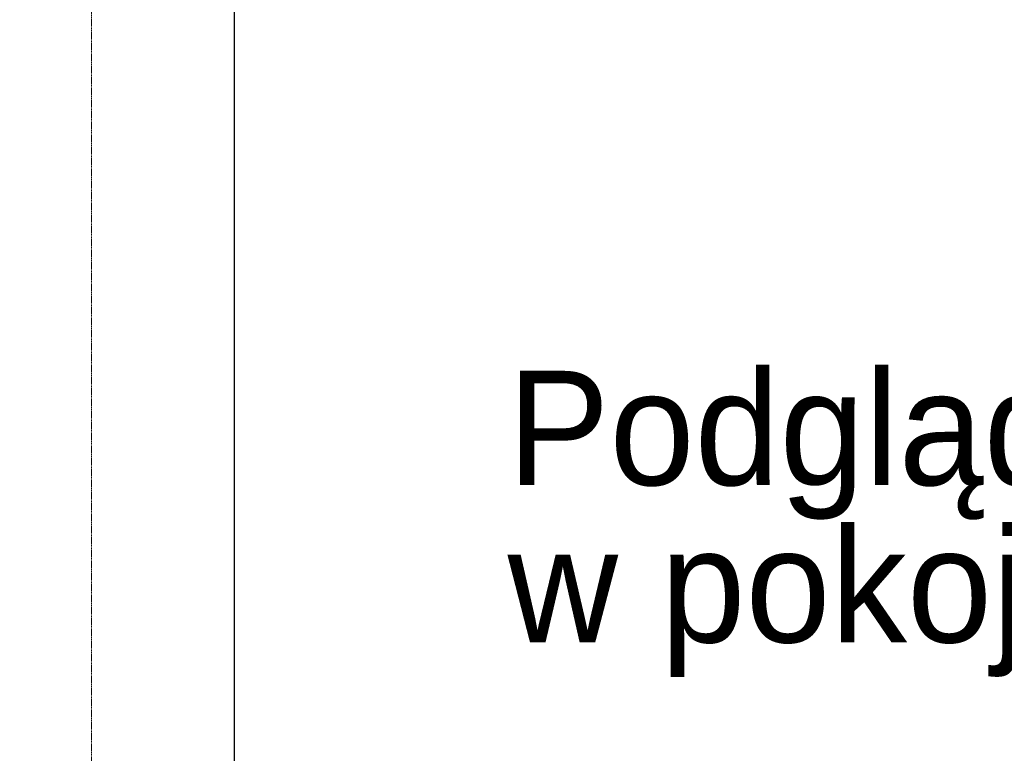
# Model space of a CAD drawing. Header units: centimetres. Extents: x 74448 to 96987, y -37016 to -10817.
# Tile 22 of 174: x 79527 to 79734, y -34973 to -34819. Entities that reach past the tile are written whole.
import ezdxf

# ---------------------------------------------------------------- set-up
doc = ezdxf.new("R2010")
doc.units = ezdxf.units.CM
doc.header["$LTSCALE"] = 0.02
doc.linetypes.add('ACAD_ISO02W100', pattern=[15, 12, -3])
doc.layers.add('_pk_opis legenda', color=7, linetype='Continuous')
doc.layers.add('okablowanie', color=7, linetype='Continuous')
doc.layers.add('ei30', color=8, linetype='Continuous', lineweight=13)
doc.layers.add('linia', color=7, linetype='Continuous', lineweight=5)
doc.styles.get("Standard").update_dxf_attribs({"font": 'arial.ttf', "height": 12})
doc.styles.add('Tomasz_W legenda', font='TCM_____.TTF')

msp = doc.modelspace()

# ---------------------------------------------------------------- linework, layer by layer
at = {"layer": 'linia', "linetype": 'ACAD_ISO02W100'}
msp.add_lwpolyline([(81018.25, -34376.37), (79542.45, -34376.37), (79542.45, -35192.22), (81018.25, -35192.22)], close=True, dxfattribs=at)
at = {"layer": 'okablowanie'}
msp.add_line((79572.43, -35005.61), (79572.43, -34785.58, 141.01), dxfattribs=at)

# ---------------------------------------------------------------- texts
at = {"layer": '_pk_opis legenda', "ltscale": 0.5, "insert": (79629.78, -34924.47, 126.11), "char_height": 24, "width": 660.3484, "attachment_point": 4, "line_spacing_factor": 0.825, "style": 'Tomasz_W legenda'}
msp.add_mtext('Podgląd obrazu z monitoringu\\Pw pokoju oficera budynek nr 6', dxfattribs=at)
at = {"layer": 'ei30', "insert": (77365.56, -34824), "char_height": 16, "width": 598.0312, "attachment_point": 1}
msp.add_mtext('\\pi46.424;WYKONAĆ PRZEPONĘ POZIOMĄ METODĄ INIEKCJI \\P\\pi439.44;CIŚNIENIOWEJ', dxfattribs=at)

doc.saveas('drawing.dxf')
